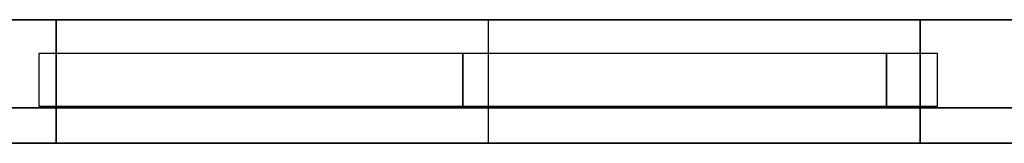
# Model space of a CAD drawing. Header units: millimetres. Extents: x -35 to 33166, y -35 to 31591.
# Tile 9 of 36: x 8130 to 10962, y -35 to 321. Entities that reach past the tile are written whole.
import ezdxf

# ---------------------------------------------------------------- set-up
doc = ezdxf.new("R2010")
doc.units = ezdxf.units.MM
doc.header["$LTSCALE"] = 25.4
doc.layers.get('0').update_dxf_attribs({"true_color": 0xffffff})
for name, color, linetype, true_color in [('end caps & lintels', 7, 'Continuous', 0xffa500), ('Walls - L1', 7, 'Continuous', 0xb4b464), ('Walls - L2', 7, 'Continuous', 0x64ff64)]:
    doc.layers.add(name, color=color, linetype=linetype, true_color=true_color)

# ---------------------------------------------------------------- blocks, each defined once
blk = doc.blocks.new('FF-WF01_LeftCap_6in_#1')
for p, q in [((0, 152.4), (0, 0)), ((50, 152.4), (0, 152.4)), ((50, 152.4, 457.2), (0, 152.4, 457.2)), ((0, 152.4, 457.2), (0, 0, 457.2)), ((0, 152.4), (0, 152.4, 457.2)), ((50, 0), (50, 152.4)), ((50, 0, 457.2), (50, 152.4, 457.2)), ((50, 152.4), (50, 152.4, 457.2)), ((0, 0), (50, 0)), ((0, 0, 457.2), (50, 0, 457.2)), ((0, 0), (0, 0, 457.2)), ((50, 0), (50, 0, 457.2))]:
    blk.add_line(p, q)
blk = doc.blocks.new('FF-WF01_LeftCap_6in_#2')
for p, q in [((0, 152.4), (0, 0)), ((50, 152.4), (0, 152.4)), ((50, 152.4, 457.2), (0, 152.4, 457.2)), ((0, 152.4, 457.2), (0, 0, 457.2)), ((0, 152.4), (0, 152.4, 457.2)), ((50, 0), (50, 152.4)), ((50, 0, 457.2), (50, 152.4, 457.2)), ((50, 152.4), (50, 152.4, 457.2)), ((0, 0), (50, 0)), ((0, 0, 457.2), (50, 0, 457.2)), ((0, 0), (0, 0, 457.2)), ((50, 0), (50, 0, 457.2))]:
    blk.add_line(p, q)
blk = doc.blocks.new('FF-WF01_LeftCap_6in_#3')
for p, q in [((0, 152.4), (0, 0)), ((50, 152.4), (0, 152.4)), ((50, 152.4, 457.2), (0, 152.4, 457.2)), ((0, 152.4, 457.2), (0, 0, 457.2)), ((0, 152.4), (0, 152.4, 457.2)), ((50, 0), (50, 152.4)), ((50, 0, 457.2), (50, 152.4, 457.2)), ((50, 152.4), (50, 152.4, 457.2)), ((0, 0), (50, 0)), ((0, 0, 457.2), (50, 0, 457.2)), ((0, 0), (0, 0, 457.2)), ((50, 0), (50, 0, 457.2))]:
    blk.add_line(p, q)
blk = doc.blocks.new('FF-WF01_LeftCap_6in_#4')
for p, q in [((0, 152.4), (0, 0)), ((50, 152.4), (0, 152.4)), ((50, 152.4, 457.2), (0, 152.4, 457.2)), ((0, 152.4, 457.2), (0, 0, 457.2)), ((0, 152.4), (0, 152.4, 457.2)), ((50, 0), (50, 152.4)), ((50, 0, 457.2), (50, 152.4, 457.2)), ((50, 152.4), (50, 152.4, 457.2)), ((0, 0), (50, 0)), ((0, 0, 457.2), (50, 0, 457.2)), ((0, 0), (0, 0, 457.2)), ((50, 0), (50, 0, 457.2))]:
    blk.add_line(p, q)
blk = doc.blocks.new('FF-WF01_LeftCap_6in_#5')
for p, q in [((0, 152.4), (0, 0)), ((50, 152.4), (0, 152.4)), ((50, 152.4, 421.2), (0, 152.4, 421.2)), ((0, 152.4, 421.2), (0, 0, 421.2)), ((0, 152.4), (0, 152.4, 421.2)), ((50, 0), (50, 152.4)), ((50, 0, 421.2), (50, 152.4, 421.2)), ((50, 152.4), (50, 152.4, 421.2)), ((0, 0), (50, 0)), ((0, 0, 421.2), (50, 0, 421.2)), ((0, 0), (0, 0, 421.2)), ((50, 0), (50, 0, 421.2))]:
    blk.add_line(p, q)
blk = doc.blocks.new('FF-WF01_RightCap_6in_#1')
for p, q in [((0, 152.4), (0, 0)), ((50, 152.4), (0, 152.4)), ((50, 152.4, 457.2), (0, 152.4, 457.2)), ((0, 152.4, 457.2), (0, 0, 457.2)), ((0, 152.4), (0, 152.4, 457.2)), ((50, 0), (50, 152.4)), ((50, 0, 457.2), (50, 152.4, 457.2)), ((50, 152.4), (50, 152.4, 457.2)), ((0, 0), (50, 0)), ((0, 0, 457.2), (50, 0, 457.2)), ((0, 0), (0, 0, 457.2)), ((50, 0), (50, 0, 457.2))]:
    blk.add_line(p, q)
blk = doc.blocks.new('FF-WF01_RightCap_6in_#2')
for p, q in [((0, 152.4), (0, 0)), ((50, 152.4), (0, 152.4)), ((50, 152.4, 457.2), (0, 152.4, 457.2)), ((0, 152.4, 457.2), (0, 0, 457.2)), ((0, 152.4), (0, 152.4, 457.2)), ((50, 0), (50, 152.4)), ((50, 0, 457.2), (50, 152.4, 457.2)), ((50, 152.4), (50, 152.4, 457.2)), ((0, 0), (50, 0)), ((0, 0, 457.2), (50, 0, 457.2)), ((0, 0), (0, 0, 457.2)), ((50, 0), (50, 0, 457.2))]:
    blk.add_line(p, q)
blk = doc.blocks.new('FF-WF01_RightCap_6in_#3')
for p, q in [((0, 152.4), (0, 0)), ((50, 152.4), (0, 152.4)), ((50, 152.4, 457.2), (0, 152.4, 457.2)), ((0, 152.4, 457.2), (0, 0, 457.2)), ((0, 152.4), (0, 152.4, 457.2)), ((50, 0), (50, 152.4)), ((50, 0, 457.2), (50, 152.4, 457.2)), ((50, 152.4), (50, 152.4, 457.2)), ((0, 0), (50, 0)), ((0, 0, 457.2), (50, 0, 457.2)), ((0, 0), (0, 0, 457.2)), ((50, 0), (50, 0, 457.2))]:
    blk.add_line(p, q)
blk = doc.blocks.new('FF-WF01_RightCap_6in_#4')
for p, q in [((0, 152.4), (0, 0)), ((50, 152.4), (0, 152.4)), ((50, 152.4, 457.2), (0, 152.4, 457.2)), ((0, 152.4, 457.2), (0, 0, 457.2)), ((0, 152.4), (0, 152.4, 457.2)), ((50, 0), (50, 152.4)), ((50, 0, 457.2), (50, 152.4, 457.2)), ((50, 152.4), (50, 152.4, 457.2)), ((0, 0), (50, 0)), ((0, 0, 457.2), (50, 0, 457.2)), ((0, 0), (0, 0, 457.2)), ((50, 0), (50, 0, 457.2))]:
    blk.add_line(p, q)
blk = doc.blocks.new('FF-WF01_RightCap_6in_#5')
for p, q in [((0, 152.4), (0, 0)), ((50, 152.4), (0, 152.4)), ((50, 152.4, 421.2), (0, 152.4, 421.2)), ((0, 152.4, 421.2), (0, 0, 421.2)), ((0, 152.4), (0, 152.4, 421.2)), ((50, 0), (50, 152.4)), ((50, 0, 421.2), (50, 152.4, 421.2)), ((50, 152.4), (50, 152.4, 421.2)), ((0, 0), (50, 0)), ((0, 0, 421.2), (50, 0, 421.2)), ((0, 0), (0, 0, 421.2)), ((50, 0), (50, 0, 421.2))]:
    blk.add_line(p, q)
blk = doc.blocks.new('FF-WF01_HeadLintel_6in_#1')
for p, q in [((0, 152.4), (0, 0)), ((1219.2, 152.4), (0, 152.4)), ((1219.2, 152.4, 63), (0, 152.4, 63)), ((0, 152.4, 63), (0, 0, 63)), ((0, 152.4), (0, 152.4, 63)), ((1219.2, 0), (1219.2, 152.4)), ((1219.2, 0, 63), (1219.2, 152.4, 63)), ((1219.2, 152.4), (1219.2, 152.4, 63)), ((0, 0), (1219.2, 0)), ((0, 0, 63), (1219.2, 0, 63)), ((0, 0), (0, 0, 63)), ((1219.2, 0), (1219.2, 0, 63))]:
    blk.add_line(p, q)
blk = doc.blocks.new('FF-WF01_HeadLintel_6in_#2')
for p, q in [((0, 152.4), (0, 0)), ((1219.2, 152.4), (0, 152.4)), ((1219.2, 152.4, 63), (0, 152.4, 63)), ((0, 152.4, 63), (0, 0, 63)), ((0, 152.4), (0, 152.4, 63)), ((1219.2, 0), (1219.2, 152.4)), ((1219.2, 0, 63), (1219.2, 152.4, 63)), ((1219.2, 152.4), (1219.2, 152.4, 63)), ((0, 0), (1219.2, 0)), ((0, 0, 63), (1219.2, 0, 63)), ((0, 0), (0, 0, 63)), ((1219.2, 0), (1219.2, 0, 63))]:
    blk.add_line(p, q)
blk = doc.blocks.new('FF-WF01_HeadLintel_6in_#3')
for p, q in [((0, 152.4), (0, 0)), ((146.6, 152.4), (0, 152.4)), ((146.6, 152.4, 63), (0, 152.4, 63)), ((0, 152.4, 63), (0, 0, 63)), ((0, 152.4), (0, 152.4, 63)), ((146.6, 0), (146.6, 152.4)), ((146.6, 0, 63), (146.6, 152.4, 63)), ((146.6, 152.4), (146.6, 152.4, 63)), ((0, 0), (146.6, 0)), ((0, 0, 63), (146.6, 0, 63)), ((0, 0), (0, 0, 63)), ((146.6, 0), (146.6, 0, 63))]:
    blk.add_line(p, q)
blk = doc.blocks.new('FF-WF01_SillLintel_6in_#1')
for p, q in [((0, 152.4), (0, 0)), ((1219.2, 152.4), (0, 152.4)), ((1219.2, 152.4, 63), (0, 152.4, 63)), ((0, 152.4, 63), (0, 0, 63)), ((0, 152.4), (0, 152.4, 63)), ((1219.2, 0), (1219.2, 152.4)), ((1219.2, 0, 63), (1219.2, 152.4, 63)), ((1219.2, 152.4), (1219.2, 152.4, 63)), ((0, 0), (1219.2, 0)), ((0, 0, 63), (1219.2, 0, 63)), ((0, 0), (0, 0, 63)), ((1219.2, 0), (1219.2, 0, 63))]:
    blk.add_line(p, q)
blk = doc.blocks.new('FF-WF01_SillLintel_6in_#2')
for p, q in [((0, 152.4), (0, 0)), ((1219.2, 152.4), (0, 152.4)), ((1219.2, 152.4, 63), (0, 152.4, 63)), ((0, 152.4, 63), (0, 0, 63)), ((0, 152.4), (0, 152.4, 63)), ((1219.2, 0), (1219.2, 152.4)), ((1219.2, 0, 63), (1219.2, 152.4, 63)), ((1219.2, 152.4), (1219.2, 152.4, 63)), ((0, 0), (1219.2, 0)), ((0, 0, 63), (1219.2, 0, 63)), ((0, 0), (0, 0, 63)), ((1219.2, 0), (1219.2, 0, 63))]:
    blk.add_line(p, q)
blk = doc.blocks.new('FF-WF01_SillLintel_6in_#3')
for p, q in [((0, 152.4), (0, 0)), ((146.6, 152.4), (0, 152.4)), ((146.6, 152.4, 63), (0, 152.4, 63)), ((0, 152.4, 63), (0, 0, 63)), ((0, 152.4), (0, 152.4, 63)), ((146.6, 0), (146.6, 152.4)), ((146.6, 0, 63), (146.6, 152.4, 63)), ((146.6, 152.4), (146.6, 152.4, 63)), ((0, 0), (146.6, 0)), ((0, 0, 63), (146.6, 0, 63)), ((0, 0), (0, 0, 63)), ((146.6, 0), (146.6, 0, 63))]:
    blk.add_line(p, q)
blk = doc.blocks.new('GF-WG01_LeftCap_6in_#8')
for p, q in [((0, 152.4), (0, 0)), ((50, 152.4), (0, 152.4)), ((50, 152.4, 457.2), (0, 152.4, 457.2)), ((0, 152.4, 457.2), (0, 0, 457.2)), ((0, 152.4), (0, 152.4, 457.2)), ((50, 0), (50, 152.4)), ((50, 0, 457.2), (50, 152.4, 457.2)), ((50, 152.4), (50, 152.4, 457.2)), ((0, 0), (50, 0)), ((0, 0, 457.2), (50, 0, 457.2)), ((0, 0), (0, 0, 457.2)), ((50, 0), (50, 0, 457.2))]:
    blk.add_line(p, q)
blk = doc.blocks.new('GF-WG01_LeftCap_6in_#9')
for p, q in [((0, 152.4), (0, 0)), ((50, 152.4), (0, 152.4)), ((50, 152.4, 457.2), (0, 152.4, 457.2)), ((0, 152.4, 457.2), (0, 0, 457.2)), ((0, 152.4), (0, 152.4, 457.2)), ((50, 0), (50, 152.4)), ((50, 0, 457.2), (50, 152.4, 457.2)), ((50, 152.4), (50, 152.4, 457.2)), ((0, 0), (50, 0)), ((0, 0, 457.2), (50, 0, 457.2)), ((0, 0), (0, 0, 457.2)), ((50, 0), (50, 0, 457.2))]:
    blk.add_line(p, q)
blk = doc.blocks.new('GF-WG01_LeftCap_6in_#10')
for p, q in [((0, 152.4), (0, 0)), ((50, 152.4), (0, 152.4)), ((50, 152.4, 457.2), (0, 152.4, 457.2)), ((0, 152.4, 457.2), (0, 0, 457.2)), ((0, 152.4), (0, 152.4, 457.2)), ((50, 0), (50, 152.4)), ((50, 0, 457.2), (50, 152.4, 457.2)), ((50, 152.4), (50, 152.4, 457.2)), ((0, 0), (50, 0)), ((0, 0, 457.2), (50, 0, 457.2)), ((0, 0), (0, 0, 457.2)), ((50, 0), (50, 0, 457.2))]:
    blk.add_line(p, q)
blk = doc.blocks.new('GF-WG01_LeftCap_6in_#11')
for p, q in [((0, 152.4), (0, 0)), ((50, 152.4), (0, 152.4)), ((50, 152.4, 457.2), (0, 152.4, 457.2)), ((0, 152.4, 457.2), (0, 0, 457.2)), ((0, 152.4), (0, 152.4, 457.2)), ((50, 0), (50, 152.4)), ((50, 0, 457.2), (50, 152.4, 457.2)), ((50, 152.4), (50, 152.4, 457.2)), ((0, 0), (50, 0)), ((0, 0, 457.2), (50, 0, 457.2)), ((0, 0), (0, 0, 457.2)), ((50, 0), (50, 0, 457.2))]:
    blk.add_line(p, q)
blk = doc.blocks.new('GF-WG01_LeftCap_6in_#12')
for p, q in [((0, 152.4), (0, 0)), ((50, 152.4), (0, 152.4)), ((50, 152.4, 457.2), (0, 152.4, 457.2)), ((0, 152.4, 457.2), (0, 0, 457.2)), ((0, 152.4), (0, 152.4, 457.2)), ((50, 0), (50, 152.4)), ((50, 0, 457.2), (50, 152.4, 457.2)), ((50, 152.4), (50, 152.4, 457.2)), ((0, 0), (50, 0)), ((0, 0, 457.2), (50, 0, 457.2)), ((0, 0), (0, 0, 457.2)), ((50, 0), (50, 0, 457.2))]:
    blk.add_line(p, q)
blk = doc.blocks.new('GF-WG01_LeftCap_6in_#13')
for p, q in [((0, 152.4), (0, 0)), ((50, 152.4), (0, 152.4)), ((50, 152.4, 457.2), (0, 152.4, 457.2)), ((0, 152.4, 457.2), (0, 0, 457.2)), ((0, 152.4), (0, 152.4, 457.2)), ((50, 0), (50, 152.4)), ((50, 0, 457.2), (50, 152.4, 457.2)), ((50, 152.4), (50, 152.4, 457.2)), ((0, 0), (50, 0)), ((0, 0, 457.2), (50, 0, 457.2)), ((0, 0), (0, 0, 457.2)), ((50, 0), (50, 0, 457.2))]:
    blk.add_line(p, q)
blk = doc.blocks.new('GF-WG01_LeftCap_6in_#14')
for p, q in [((0, 152.4), (0, 0)), ((50, 152.4), (0, 152.4)), ((50, 152.4, 256.8), (0, 152.4, 256.8)), ((0, 152.4, 256.8), (0, 0, 256.8)), ((0, 152.4), (0, 152.4, 256.8)), ((50, 0), (50, 152.4)), ((50, 0, 256.8), (50, 152.4, 256.8)), ((50, 152.4), (50, 152.4, 256.8)), ((0, 0), (50, 0)), ((0, 0, 256.8), (50, 0, 256.8)), ((0, 0), (0, 0, 256.8)), ((50, 0), (50, 0, 256.8))]:
    blk.add_line(p, q)
blk = doc.blocks.new('GF-WG01_RightCap_6in_#8')
for p, q in [((0, 152.4), (0, 0)), ((50, 152.4), (0, 152.4)), ((50, 152.4, 457.2), (0, 152.4, 457.2)), ((0, 152.4, 457.2), (0, 0, 457.2)), ((0, 152.4), (0, 152.4, 457.2)), ((50, 0), (50, 152.4)), ((50, 0, 457.2), (50, 152.4, 457.2)), ((50, 152.4), (50, 152.4, 457.2)), ((0, 0), (50, 0)), ((0, 0, 457.2), (50, 0, 457.2)), ((0, 0), (0, 0, 457.2)), ((50, 0), (50, 0, 457.2))]:
    blk.add_line(p, q)
blk = doc.blocks.new('GF-WG01_RightCap_6in_#9')
for p, q in [((0, 152.4), (0, 0)), ((50, 152.4), (0, 152.4)), ((50, 152.4, 457.2), (0, 152.4, 457.2)), ((0, 152.4, 457.2), (0, 0, 457.2)), ((0, 152.4), (0, 152.4, 457.2)), ((50, 0), (50, 152.4)), ((50, 0, 457.2), (50, 152.4, 457.2)), ((50, 152.4), (50, 152.4, 457.2)), ((0, 0), (50, 0)), ((0, 0, 457.2), (50, 0, 457.2)), ((0, 0), (0, 0, 457.2)), ((50, 0), (50, 0, 457.2))]:
    blk.add_line(p, q)
blk = doc.blocks.new('GF-WG01_RightCap_6in_#10')
for p, q in [((0, 152.4), (0, 0)), ((50, 152.4), (0, 152.4)), ((50, 152.4, 457.2), (0, 152.4, 457.2)), ((0, 152.4, 457.2), (0, 0, 457.2)), ((0, 152.4), (0, 152.4, 457.2)), ((50, 0), (50, 152.4)), ((50, 0, 457.2), (50, 152.4, 457.2)), ((50, 152.4), (50, 152.4, 457.2)), ((0, 0), (50, 0)), ((0, 0, 457.2), (50, 0, 457.2)), ((0, 0), (0, 0, 457.2)), ((50, 0), (50, 0, 457.2))]:
    blk.add_line(p, q)
blk = doc.blocks.new('GF-WG01_RightCap_6in_#11')
for p, q in [((0, 152.4), (0, 0)), ((50, 152.4), (0, 152.4)), ((50, 152.4, 457.2), (0, 152.4, 457.2)), ((0, 152.4, 457.2), (0, 0, 457.2)), ((0, 152.4), (0, 152.4, 457.2)), ((50, 0), (50, 152.4)), ((50, 0, 457.2), (50, 152.4, 457.2)), ((50, 152.4), (50, 152.4, 457.2)), ((0, 0), (50, 0)), ((0, 0, 457.2), (50, 0, 457.2)), ((0, 0), (0, 0, 457.2)), ((50, 0), (50, 0, 457.2))]:
    blk.add_line(p, q)
blk = doc.blocks.new('GF-WG01_RightCap_6in_#12')
for p, q in [((0, 152.4), (0, 0)), ((50, 152.4), (0, 152.4)), ((50, 152.4, 457.2), (0, 152.4, 457.2)), ((0, 152.4, 457.2), (0, 0, 457.2)), ((0, 152.4), (0, 152.4, 457.2)), ((50, 0), (50, 152.4)), ((50, 0, 457.2), (50, 152.4, 457.2)), ((50, 152.4), (50, 152.4, 457.2)), ((0, 0), (50, 0)), ((0, 0, 457.2), (50, 0, 457.2)), ((0, 0), (0, 0, 457.2)), ((50, 0), (50, 0, 457.2))]:
    blk.add_line(p, q)
blk = doc.blocks.new('GF-WG01_RightCap_6in_#13')
for p, q in [((0, 152.4), (0, 0)), ((50, 152.4), (0, 152.4)), ((50, 152.4, 457.2), (0, 152.4, 457.2)), ((0, 152.4, 457.2), (0, 0, 457.2)), ((0, 152.4), (0, 152.4, 457.2)), ((50, 0), (50, 152.4)), ((50, 0, 457.2), (50, 152.4, 457.2)), ((50, 152.4), (50, 152.4, 457.2)), ((0, 0), (50, 0)), ((0, 0, 457.2), (50, 0, 457.2)), ((0, 0), (0, 0, 457.2)), ((50, 0), (50, 0, 457.2))]:
    blk.add_line(p, q)
blk = doc.blocks.new('GF-WG01_RightCap_6in_#14')
for p, q in [((0, 152.4), (0, 0)), ((50, 152.4), (0, 152.4)), ((50, 152.4, 256.8), (0, 152.4, 256.8)), ((0, 152.4, 256.8), (0, 0, 256.8)), ((0, 152.4), (0, 152.4, 256.8)), ((50, 0), (50, 152.4)), ((50, 0, 256.8), (50, 152.4, 256.8)), ((50, 152.4), (50, 152.4, 256.8)), ((0, 0), (50, 0)), ((0, 0, 256.8), (50, 0, 256.8)), ((0, 0), (0, 0, 256.8)), ((50, 0), (50, 0, 256.8))]:
    blk.add_line(p, q)
blk = doc.blocks.new('GF-WG01_HeadLintel_6in_#4')
for p, q in [((0, 152.4), (0, 0)), ((1219.2, 152.4), (0, 152.4)), ((1219.2, 152.4, 63), (0, 152.4, 63)), ((0, 152.4, 63), (0, 0, 63)), ((0, 152.4), (0, 152.4, 63)), ((1219.2, 0), (1219.2, 152.4)), ((1219.2, 0, 63), (1219.2, 152.4, 63)), ((1219.2, 152.4), (1219.2, 152.4, 63)), ((0, 0), (1219.2, 0)), ((0, 0, 63), (1219.2, 0, 63)), ((0, 0), (0, 0, 63)), ((1219.2, 0), (1219.2, 0, 63))]:
    blk.add_line(p, q)
blk = doc.blocks.new('GF-WG01_HeadLintel_6in_#5')
for p, q in [((0, 152.4), (0, 0)), ((1219.2, 152.4), (0, 152.4)), ((1219.2, 152.4, 63), (0, 152.4, 63)), ((0, 152.4, 63), (0, 0, 63)), ((0, 152.4), (0, 152.4, 63)), ((1219.2, 0), (1219.2, 152.4)), ((1219.2, 0, 63), (1219.2, 152.4, 63)), ((1219.2, 152.4), (1219.2, 152.4, 63)), ((0, 0), (1219.2, 0)), ((0, 0, 63), (1219.2, 0, 63)), ((0, 0), (0, 0, 63)), ((1219.2, 0), (1219.2, 0, 63))]:
    blk.add_line(p, q)
blk = doc.blocks.new('GF-WG01_HeadLintel_6in_#6')
for p, q in [((0, 152.4), (0, 0)), ((146.6, 152.4), (0, 152.4)), ((146.6, 152.4, 63), (0, 152.4, 63)), ((0, 152.4, 63), (0, 0, 63)), ((0, 152.4), (0, 152.4, 63)), ((146.6, 0), (146.6, 152.4)), ((146.6, 0, 63), (146.6, 152.4, 63)), ((146.6, 152.4), (146.6, 152.4, 63)), ((0, 0), (146.6, 0)), ((0, 0, 63), (146.6, 0, 63)), ((0, 0), (0, 0, 63)), ((146.6, 0), (146.6, 0, 63))]:
    blk.add_line(p, q)
blk = doc.blocks.new('Difference#139')
for p, q in [((7521.2746, 223.7, 3351.27), (7521.264, 321.02, 3351.27)), ((7521.264, 321.02, 3351.27), (11434.656, 321.02, 3351.27)), ((11434.656, 321.02, 3198.73), (7521.264, 321.02, 3198.73)), ((7521.264, 321.02, 3198.73), (7521.2746, 223.7, 3198.73)), ((7521.264, -34.58, -100), (7521.264, 321.02, -100)), ((7521.264, 321.02, -100), (8235.25, 321.02, -100)), ((7521.264, 321.02, -100), (7521.264, 321.02, 3198.73)), ((7521.264, 321.02, 3557.6), (11434.656, 321.02, 3557.6)), ((7521.264, 321.02, 3351.27), (7521.264, 321.02, 3557.6)), ((7521.264, 321.02, 3557.6), (7521.264, -34.58, 3557.6)), ((7521.264, -34.58, -100), (7521.264, 321.02, 3198.73)), ((7521.264, 321.02, 3557.6), (7521.2746, 223.7, 3351.27)), ((8235.25, -34.58, -100), (8235.25, 321.02, -100)), ((8235.25, 321.02, -100), (8235.25, 321.02, 2900)), ((8235.25, 321.02, 2900), (8235.25, -34.58, 2900)), ((8235.25, 321.02, 2900), (10720.25, 321.02, 2900)), ((10720.25, 321.02, 2900), (10720.25, -34.58, 2900)), ((10720.25, 321.02, 2900), (10720.25, 321.02, -100)), ((10720.25, 321.02, -100), (10720.25, -34.58, -100)), ((11434.656, 321.02, -100), (10720.25, 321.02, -100)), ((11434.656, 321.02, 3351.27), (11434.656, 67, 3351.27)), ((11434.656, 67, 3198.73), (11434.656, 321.02, 3198.73)), ((11434.656, 321.02, 3198.73), (11434.656, 321.02, -100)), ((11434.656, 321.02, 3557.6), (11434.656, 321.02, 3351.27)), ((11434.656, 321.02, -100), (11434.656, -34.58, -100)), ((11434.656, 321.02, 3557.6), (11434.656, -34.58, 3557.6)), ((7521.264, -34.58, 3557.6), (7521.2746, 223.7, 3351.27)), ((7521.2746, 223.7, 3198.73), (7521.264, -34.58, -100)), ((7521.2746, 223.7, 3351.27), (7521.2746, 67, 3351.27)), ((7521.2746, 67, 3198.73), (7521.2746, 223.7, 3198.73)), ((7521.2746, 223.7, 3198.73), (7521.2746, 223.7, 3351.27)), ((7521.2746, 67, 3351.27), (7521.2746, 67, 3198.73)), ((7521.2746, 67, 3351.27), (11434.656, 67, 3351.27)), ((11434.656, 67, 3198.73), (7521.2746, 67, 3198.73)), ((11434.656, 67, 3351.27), (11434.656, 67, 3198.73)), ((7521.264, -34.58, -100), (8235.25, -34.58, -100)), ((11434.656, -34.58, 3557.6), (7521.264, -34.58, 3557.6)), ((7521.264, -34.58, 3557.6), (7521.264, -34.58, -100)), ((8235.25, -34.58, 2900), (8235.25, -34.58, -100)), ((10720.25, -34.58, 2900), (8235.25, -34.58, 2900)), ((10720.25, -34.58, -100), (10720.25, -34.58, 2900)), ((10720.25, -34.58, -100), (11434.656, -34.58, -100)), ((11434.656, -34.58, -100), (11434.656, -34.58, 3557.6))]:
    blk.add_line(p, q)
blk = doc.blocks.new('Group3573')
at = {"layer": 'Walls - L1'}
blk.add_blockref('Difference#139', (0, 0), dxfattribs=at)
blk = doc.blocks.new('Group3699')
for p, q in [((7521.264, -34.58, 7273.564), (7521.264, 321.02, 7273.564)), ((7521.264, 321.02, 7273.564), (7521.264, 321.02, 3557.6)), ((7521.264, 321.02, 3557.6), (7521.264, -34.58, 3557.6)), ((7521.264, 321.02, 7273.564), (9478, 321.02, 9230.3)), ((11434.656, 321.02, 3557.6), (7521.264, 321.02, 3557.6)), ((8235.25, -34.58, 3875), (8235.25, 321.02, 3875)), ((8235.25, 321.02, 3875), (8235.25, 321.02, 6125)), ((8235.25, 321.02, 6125), (8235.25, -34.58, 6125)), ((8235.25, 321.02, 6125), (10720.25, 321.02, 6125)), ((10720.25, 321.02, 3875), (8235.25, 321.02, 3875)), ((9478, 321.02, 9230.3), (11434.656, 321.02, 7273.644)), ((9478, -34.58, 9230.3), (9478, 321.02, 9230.3)), ((10720.25, 321.02, 6125), (10720.25, -34.58, 6125)), ((10720.25, -34.58, 3875), (10720.25, 321.02, 3875)), ((10720.25, 321.02, 6125), (10720.25, 321.02, 3875)), ((11434.656, 321.02, 7273.644), (11434.656, 321.02, 3557.6)), ((11434.656, 321.02, 3557.6), (11434.656, -34.58, 3557.6)), ((11434.656, 321.02, 7273.644), (11434.656, -34.58, 7273.644)), ((7521.264, -34.58, 7273.564), (7521.264, -34.58, 3557.6)), ((7521.264, -34.58, 3557.6), (11434.656, -34.58, 3557.6)), ((9478, -34.58, 9230.3), (7521.264, -34.58, 7273.564)), ((8235.25, -34.58, 6125), (8235.25, -34.58, 3875)), ((10720.25, -34.58, 6125), (8235.25, -34.58, 6125)), ((8235.25, -34.58, 3875), (10720.25, -34.58, 3875)), ((11434.656, -34.58, 7273.644), (9478, -34.58, 9230.3)), ((10720.25, -34.58, 3875), (10720.25, -34.58, 6125)), ((11434.656, -34.58, 3557.6), (11434.656, -34.58, 7273.644))]:
    blk.add_line(p, q)
blk = doc.blocks.new('Group3664')
at = {"layer": 'Walls - L2'}
blk.add_blockref('Group3699', (0, 0), dxfattribs=at)

msp = doc.modelspace()

# ---------------------------------------------------------------- block references
for name in ['Group3573', 'Group3664']:
    msp.add_blockref(name, (0, 0))
at = {"layer": 'end caps & lintels'}
for name, p in [('FF-WF01_LeftCap_6in_#1', (8185, 71.8, 3875)), ('FF-WF01_LeftCap_6in_#2', (8185, 71.8, 4332.2)), ('FF-WF01_LeftCap_6in_#3', (8185, 71.8, 4789.4)), ('FF-WF01_LeftCap_6in_#4', (8185, 71.8, 5246.6)), ('FF-WF01_LeftCap_6in_#5', (8185, 71.8, 5703.8)), ('FF-WF01_HeadLintel_6in_#1', (8185, 71.8, 6125)), ('FF-WF01_SillLintel_6in_#1', (8185, 71.8, 3812)), ('GF-WG01_LeftCap_6in_#8', (8185, 71.8, -100)), ('GF-WG01_LeftCap_6in_#9', (8185, 71.8, 357.2)), ('GF-WG01_LeftCap_6in_#10', (8185, 71.8, 814.4)), ('GF-WG01_LeftCap_6in_#11', (8185, 71.8, 1271.6)), ('GF-WG01_LeftCap_6in_#12', (8185, 71.8, 1728.8)), ('GF-WG01_LeftCap_6in_#13', (8185, 71.8, 2186)), ('GF-WG01_LeftCap_6in_#14', (8185, 71.8, 2643.2)), ('GF-WG01_HeadLintel_6in_#4', (8185, 71.8, 2900)), ('FF-WF01_HeadLintel_6in_#2', (9404.2, 71.8, 6125)), ('FF-WF01_SillLintel_6in_#2', (9404.2, 71.8, 3812)), ('GF-WG01_HeadLintel_6in_#5', (9404.2, 71.8, 2900)), ('FF-WF01_HeadLintel_6in_#3', (10623.4, 71.8, 6125)), ('FF-WF01_SillLintel_6in_#3', (10623.4, 71.8, 3812)), ('GF-WG01_HeadLintel_6in_#6', (10623.4, 71.8, 2900)), ('FF-WF01_RightCap_6in_#1', (10720, 71.8, 3875)), ('FF-WF01_RightCap_6in_#2', (10720, 71.8, 4332.2)), ('FF-WF01_RightCap_6in_#3', (10720, 71.8, 4789.4)), ('FF-WF01_RightCap_6in_#4', (10720, 71.8, 5246.6)), ('FF-WF01_RightCap_6in_#5', (10720, 71.8, 5703.8)), ('GF-WG01_RightCap_6in_#8', (10720, 71.8, -100)), ('GF-WG01_RightCap_6in_#9', (10720, 71.8, 357.2)), ('GF-WG01_RightCap_6in_#10', (10720, 71.8, 814.4)), ('GF-WG01_RightCap_6in_#11', (10720, 71.8, 1271.6)), ('GF-WG01_RightCap_6in_#12', (10720, 71.8, 1728.8)), ('GF-WG01_RightCap_6in_#13', (10720, 71.8, 2186)), ('GF-WG01_RightCap_6in_#14', (10720, 71.8, 2643.2))]:
    msp.add_blockref(name, p, dxfattribs=at)

doc.saveas('drawing.dxf')
